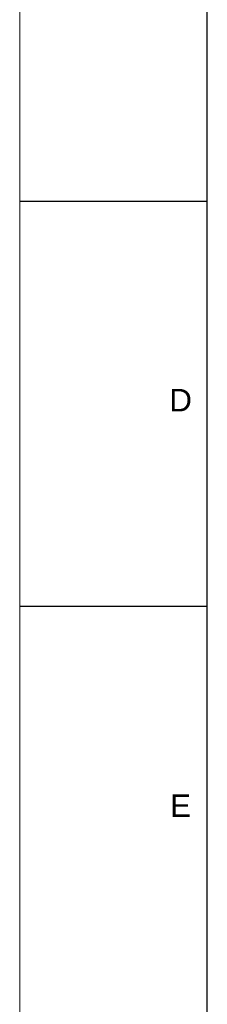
# Model space of a CAD drawing. Header units: millimetres. Extents: x 0 to 25230, y 0 to 17820.
# Tile 13 of 244: x 0 to 750, y 9748 to 13686. Entities that reach past the tile are written whole.
import ezdxf

# ---------------------------------------------------------------- set-up
doc = ezdxf.new("R2010")
doc.units = ezdxf.units.MM
doc.linetypes.add('SLD-Sólida', pattern=[0])
doc.layers.add('DETALHAMENTO', color=8, linetype='SLD-Sólida')
doc.styles.add('SLDTEXTSTYLE0', font='ARIAL.TTF')

msp = doc.modelspace()

# ---------------------------------------------------------------- linework, layer by layer
at = {"color": 7, "linetype": 'SLD-Sólida', "lineweight": 18, "ltscale": 30}
msp.add_line((0, 17820), (0, 0), dxfattribs=at)
at = {"layer": 'DETALHAMENTO', "color": 7, "linetype": 'SLD-Sólida', "ltscale": 30}
for p, q in [((750, 210), (750, 17610)), ((0, 12960), (750, 12960)), ((0, 11340), (750, 11340))]:
    msp.add_line(p, q, dxfattribs=at)

# ---------------------------------------------------------------- texts
at = {"layer": 'DETALHAMENTO', "color": 7, "ltscale": 30, "char_height": 90, "attachment_point": 1, "style": 'SLDTEXTSTYLE0'}
for s, insert in [('D', (597.9, 12209)), ('E', (601, 10587.2))]:
    msp.add_mtext(s, dxfattribs=dict(at, insert=insert))

doc.saveas('drawing.dxf')
